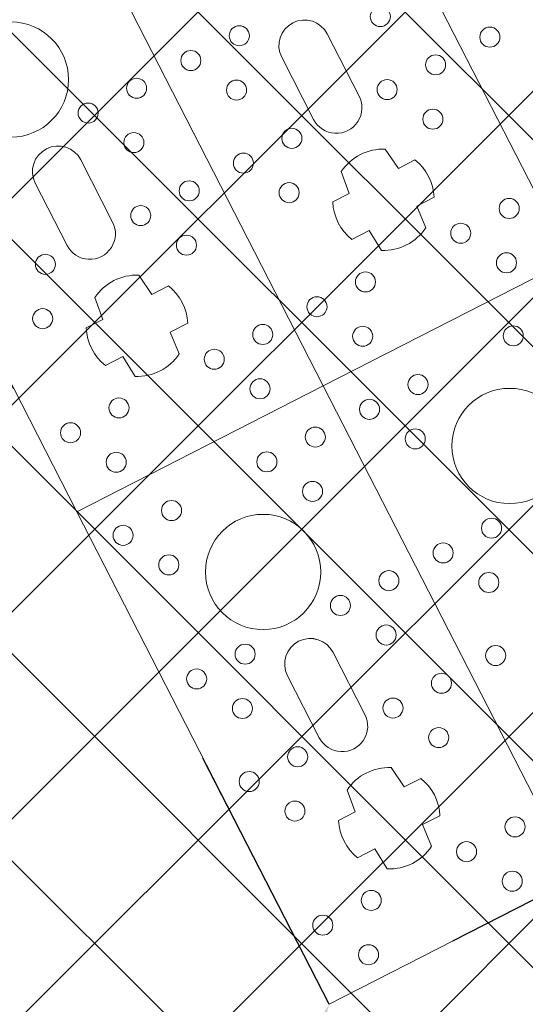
# Model space of a CAD drawing. Header units: metres. Extents: x 7472034 to 8439876, y 5890181 to 5961460.
# Tile 121 of 202: x 8439518 to 8439519.1, y 5890368.36 to 5890370.5. Entities that reach past the tile are written whole.
import ezdxf
from ezdxf import colors
from ezdxf.entities.mleader import LeaderData, LeaderLine
from ezdxf.math import Vec2, Vec3

# ---------------------------------------------------------------- set-up
doc = ezdxf.new("R2010")
doc.units = ezdxf.units.M
doc.header["$MEASUREMENT"] = 0
doc.linetypes.add('$0$L218_500', pattern=[1, 0.5, -0.5])
doc.linetypes.add('ACAD_ISO03W100', pattern=[30, 12, -18])
doc.layers.get('0').update_dxf_attribs({"linetype": 'CONTINUOUS', "lineweight": 5})
doc.layers.get('Defpoints').update_dxf_attribs({"linetype": 'CONTINUOUS'})
for name, color, linetype, lineweight in [('### Krawężnik', 6, 'CONTINUOUS', 35), ('_IS.KD.opis.2', 7, 'CONTINUOUS', 18), ('_IS_kd_krata', 114, 'CONTINUOUS', 30), ('KOLOR-OBIEKT', 21, 'CONTINUOUS', 13), ('ZAG-obrys 018 wymiary', 7, 'CONTINUOUS', 18), ('ZAG-OPIS_020', 7, 'CONTINUOUS', 25)]:
    doc.layers.add(name, color=color, linetype=linetype, lineweight=lineweight)
doc.layers.add('100_rzut_wym_wew', color=7, linetype='CONTINUOUS')
doc.layers.add('_IS.BLOK.KD.doziemne', color=7, linetype='CONTINUOUS')
doc.styles.add('DIM', font='simplex.shx', dxfattribs={"width": 0.8})
doc.styles.add('RS', font='Romans.shx', dxfattribs={"width": 0.7})
doc.dimstyles.new('DIM-WEW_500', dxfattribs={"dimscale": 5, "dimtxt": 18, "dimasz": 10, "dimexe": 4, "dimexo": 8, "dimgap": 5, "dimtad": 1, "dimlfac": 0.01, "dimzin": 9, "dimdsep": 46, "dimtxsty": 'DIM', "dimblk": 'ARCHTICK', "dimcen": 5, "dimclrt": 112, "dimadec": 4, "dimazin": 2, "dimtfac": 4, "dimtmove": 0, "dimatfit": 3, "dimldrblk": 'ARCHTICK', "dimfxl": 0, "dimtolj": 1, "dimlwd": 13, "dimarcsym": 0})
pattern_1 = [(45, (967499.2092647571, -71042.97165620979), (-0.2245064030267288, 0.2245064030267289), []), (135, (967499.2092647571, -71042.97165620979), (-0.2245064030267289, -0.2245064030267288), [])]

# ---------------------------------------------------------------- blocks, each defined once
blk = doc.blocks.new('_Oblique')
at = {"color": 0, "linetype": 'ByBlock', "lineweight": -2}
blk.add_line((-0.5, -0.5), (0.5, 0.5), dxfattribs=at)
blk = doc.blocks.new('*D57')
at = {"layer": 'Defpoints', "color": 0, "linetype": 'Continuous'}
for p in [(8439539.50265294, 5890379.021735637, 7.079631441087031e-07), (8439518.672365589, 5890368.360632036), (8439519.01227277, 5890367.69650152)]:
    blk.add_point(p, dxfattribs=at)
at = {"layer": 'ZAG-obrys 018 wymiary', "color": 0, "linetype": 'Continuous', "lineweight": 13}
blk.add_line((8439539.84256012, 5890378.357605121), (8439519.01227277, 5890367.69650152), dxfattribs=at)
at = {"layer": 'ZAG-obrys 018 wymiary', "color": 0, "linetype": 'Continuous', "lineweight": -2}
for p, q in [((8439539.84256012, 5890378.357605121), (8439540.024801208, 5890378.001531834)), ((8439519.01227277, 5890367.69650152), (8439519.194513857, 5890367.340428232))]:
    blk.add_line(p, q, dxfattribs=at)
at = {"layer": 'ZAG-obrys 018 wymiary', "color": 0, "linetype": 'Continuous', "lineweight": 13, "xscale": 0.3, "yscale": 0.3, "zscale": 0.3}
for p, rotation in [((8439539.84256012, 5890378.357605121), 27.10372084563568), ((8439519.01227277, 5890367.69650152), 207.1037208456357)]:
    blk.add_blockref('_Oblique', p, dxfattribs=dict(at, rotation=rotation))
at = {"layer": 'ZAG-obrys 018 wymiary', "color": 112, "linetype": 'Continuous', "lineweight": 25, "insert": (8439529.154054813, 5890373.561163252), "char_height": 0.8, "attachment_point": 5, "rotation": 27.103720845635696, "style": 'RS'}
blk.add_mtext('\\A1;23.4', dxfattribs=at)
blk = doc.blocks.new('_ArchTick')
at = {"layer": '100_rzut_wym_wew', "color": 0, "linetype": 'Continuous', "const_width": 0.15}
blk.add_lwpolyline([(-0.5, -0.5), (0.5, 0.5)], dxfattribs=at)
blk = doc.blocks.new('A$C1D2679FE')
at = {"layer": 'KOLOR-OBIEKT', "lineweight": 9, "ltscale": 200}
h = blk.add_hatch(dxfattribs=at)
h.set_pattern_fill('ANSI37', color=253, scale=0.1, angle=16)
h.set_pattern_definition([(61, (-7471780.020262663, -5961378.212846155), (-0.2776917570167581, 0.153927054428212), []), (151, (-7471780.020262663, -5961378.212846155), (-0.153927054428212, -0.2776917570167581), [])])
edge = h.paths.add_edge_path()
edge.add_line((196.975401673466, 33.54016214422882), (192.3495923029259, 34.13512154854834))
edge.add_line((192.3495923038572, 34.13512154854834), (187.7176397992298, 34.7308710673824))
edge.add_line((187.7176398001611, 34.7308710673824), (178.5077782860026, 36.15998750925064))
edge.add_line((178.5077782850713, 36.15998750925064), (176.6601969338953, 36.5026140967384))
edge.add_arc((181.3685569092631, 38.18527459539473), 5.000000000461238, 199.6657310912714, 261.1796204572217)
edge.add_line((180.6018702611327, 33.24440507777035), (187.358021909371, 32.19603671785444))
edge.add_line((187.3580219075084, 32.19603671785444), (192.0230219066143, 31.59603671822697))
edge.add_line((192.0230219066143, 31.59603671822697), (196.6880219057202, 30.9960367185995))
edge.add_line((196.6880219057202, 30.9960367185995), (201.9780219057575, 30.48103671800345))
edge.add_line((201.9780219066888, 30.48103671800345), (207.2680219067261, 29.96603671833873))
edge.add_line((207.2680219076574, 29.96603671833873), (216.468021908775, 29.35603671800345))
edge.add_line((216.4680219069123, 29.35603671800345), (221.8830219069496, 29.11103671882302))
edge.add_line((221.8830219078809, 29.11103671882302), (227.2980219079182, 28.86603671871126))
edge.add_line((227.2980219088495, 28.86603671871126), (233.718021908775, 28.60103671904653))
edge.add_line((233.7180219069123, 28.60103671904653), (240.1380219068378, 28.33603671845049))
edge.add_line((240.1380219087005, 28.33603671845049), (245.3280219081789, 28.076036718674))
edge.add_line((245.3280219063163, 28.076036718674), (246.1380219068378, 28.00603671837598))
edge.add_line((246.1380219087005, 28.00603671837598), (248.4280219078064, 27.98603671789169))
edge.add_line((248.4280219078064, 27.98603671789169), (251.4080219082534, 28.33603671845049))
edge.add_line((251.4080219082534, 28.33603671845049), (255.3380219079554, 29.13603671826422))
edge.add_line((255.3380219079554, 29.13603671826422), (258.1480219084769, 30.35603671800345))
edge.add_line((258.1480219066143, 30.35603671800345), (260.6280219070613, 32.076036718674))
edge.add_line((260.6280219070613, 32.076036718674), (262.7080219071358, 34.29603671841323))
edge.add_line((262.7080219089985, 34.29603671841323), (264.3880219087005, 36.826036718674))
edge.add_line((264.3880219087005, 36.826036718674), (265.608021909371, 39.59603671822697))
edge.add_line((265.6080219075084, 39.59603671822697), (266.4080219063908, 42.53603671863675))
edge.add_line((266.4080219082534, 42.53603671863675), (266.6380219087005, 45.60603671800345))
edge.add_line((266.6380219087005, 45.60603671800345), (266.3380219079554, 48.59603671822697))
edge.add_line((266.3380219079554, 48.59603671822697), (265.628021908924, 51.53603671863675))
edge.add_line((265.6280219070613, 51.53603671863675), (264.5280219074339, 54.28603671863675))
edge.add_line((264.5280219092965, 54.28603671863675), (263.3880219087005, 57.11603671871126))
edge.add_line((263.3880219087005, 57.11603671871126), (262.5430219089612, 59.47103671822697))
edge.add_line((262.5430219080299, 59.47103671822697), (261.6980219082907, 61.826036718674))
edge.add_line((261.6980219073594, 61.826036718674), (260.5980219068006, 65.15103671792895))
edge.add_line((260.5980219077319, 65.15103671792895), (259.4980219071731, 68.47603671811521))
edge.add_line((259.4980219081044, 68.47603671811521), (257.3916487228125, 67.77919145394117))
edge.add_line((257.3916487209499, 67.77919145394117), (258.1675714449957, 64.34697791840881))
edge.add_line((258.167571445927, 64.34697791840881), (259.2776264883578, 60.99158426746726))
edge.add_line((259.2776264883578, 60.99158426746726), (260.1334384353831, 58.60645156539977))
edge.add_line((260.1334384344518, 58.60645156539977), (260.9950570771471, 56.20513570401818))
edge.add_line((260.9950570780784, 56.20513570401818), (262.1522789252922, 53.33238322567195))
edge.add_line((262.1522789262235, 53.33238322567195), (263.1827648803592, 50.75616833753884))
edge.add_line((263.1827648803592, 50.75616833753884), (263.8083402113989, 48.16575780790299))
edge.add_line((263.8083402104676, 48.16575780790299), (264.0684198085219, 45.57363114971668))
edge.add_line((264.0684198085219, 45.57363114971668), (263.8734869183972, 42.97170083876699))
edge.add_line((263.8734869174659, 42.97170083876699), (263.1880731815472, 40.45280535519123))
edge.add_line((263.1880731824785, 40.45280535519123), (262.1337886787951, 38.05906103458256))
edge.add_line((262.1337886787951, 38.05906103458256), (260.6936748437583, 35.89031817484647))
edge.add_line((260.6936748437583, 35.89031817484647), (258.9457271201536, 34.02472012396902))
edge.add_line((258.9457271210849, 34.02472012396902), (256.8967191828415, 32.60363397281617))
edge.add_line((256.8967191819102, 32.60363397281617), (254.5645412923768, 31.59108698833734))
edge.add_line((254.5645412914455, 31.59108698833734), (251.0026761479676, 30.86602538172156))
edge.add_line((251.0026761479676, 30.86602538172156), (248.2893446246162, 30.54734550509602))
edge.add_line((248.2893446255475, 30.54734550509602), (246.2595893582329, 30.56507262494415))
edge.add_line((246.2595893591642, 30.56507262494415), (245.5023283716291, 30.63051493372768))
edge.add_line((245.5023283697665, 30.63051493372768), (240.2548571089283, 30.89339403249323))
edge.add_line((240.2548571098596, 30.89339403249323), (233.8236017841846, 31.1588586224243))
edge.add_line((233.8236017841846, 31.1588586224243), (227.4086662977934, 31.42364957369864))
edge.add_line((227.4086662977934, 31.42364957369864), (221.9987299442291, 31.66842047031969))
edge.add_line((221.9987299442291, 31.66842047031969), (217.4544723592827, 31.90290945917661))
edge.add_line((217.4544723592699, 31.90290945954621), (217.0910134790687, 31.92589690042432))
edge.add_line((217.0910134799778, 31.92589689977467), (214.8768218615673, 32.06593639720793))
edge.add_line((214.876821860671, 32.06593639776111), (207.0033997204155, 32.56390146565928))
edge.add_line((207.0033997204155, 32.56390146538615), (202.2260741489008, 33.02899081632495))
edge.add_line((202.2260741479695, 33.02899081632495), (196.975401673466, 33.54016214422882))
blk = doc.blocks.new('*U25')
at = {"lineweight": 5}
for p, q in [((3600.000047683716, 1199.400023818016), (2400, 1199.400023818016)), ((2400, 1199.399999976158), (3600.000047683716, 1199.399999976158)), ((3600, 1199.400023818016), (3600, 599.3999999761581)), ((3600.000047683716, 599.3999999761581), (3600.000047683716, 1199.400023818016)), ((3254.200035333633, 999.4118076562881), (3254.200035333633, 959.2777986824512)), ((3345.251703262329, 957.341433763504), (3345.251703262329, 999.6610986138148)), ((3075.600023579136, 954.9000126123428), (2924.400023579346, 954.9000118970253)), ((3254.200035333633, 959.2777986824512), (3203.997000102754, 953.0974925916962)), ((3395.871898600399, 953.3312980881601), (3345.251703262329, 957.341433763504)), ((2924.400023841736, 843.9000118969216), (3075.600023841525, 843.9000118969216)), ((3203.997000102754, 845.7025312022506), (3254.200035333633, 839.522225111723)), ((3254.200035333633, 839.522225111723), (3254.200035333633, 799.388216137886)), ((3345.251703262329, 841.4585900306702), (3395.871898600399, 845.4687257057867)), ((3345.251703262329, 799.138925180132), (3345.251703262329, 841.4585900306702)), ((3600.000047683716, 599.400023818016), (2400, 599.400023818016)), ((2400, 599.3999999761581), (3600.000047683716, 599.3999999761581)), ((3600, 599.400023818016), (3600, -0.6000000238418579)), ((4800.000047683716, 599.400023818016), (3600, 599.400023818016)), ((3600, 599.3999999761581), (4800.000047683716, 599.3999999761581)), ((3600.000047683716, -0.6000000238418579), (3600.000047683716, 599.400023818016)), ((4800.000047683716, -0.6000000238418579), (4800.000047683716, 599.400023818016)), ((3254.200035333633, 399.4118076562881), (3254.200035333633, 359.2777986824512)), ((3345.251703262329, 357.341433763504), (3345.251703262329, 399.6610986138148)), ((4454.200035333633, 399.4118076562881), (4454.200035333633, 359.2777986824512)), ((4545.251703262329, 357.341433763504), (4545.251703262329, 399.6610986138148)), ((3075.600023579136, 354.9000126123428), (2924.400023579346, 354.9000118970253)), ((3254.200035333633, 359.2777986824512), (3203.997000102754, 353.0974925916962)), ((3395.871898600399, 353.3312980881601), (3345.251703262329, 357.341433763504)), ((4275.600023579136, 354.9000126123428), (4124.400023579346, 354.9000118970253)), ((4454.200035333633, 359.2777986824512), (4403.997000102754, 353.0974925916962)), ((4595.871898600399, 353.3312980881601), (4545.251703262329, 357.341433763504)), ((2924.400023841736, 243.9000118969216), (3075.600023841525, 243.9000118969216)), ((3203.997000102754, 245.7025312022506), (3254.200035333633, 239.5222251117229)), ((3254.200035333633, 239.5222251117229), (3254.200035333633, 199.388216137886)), ((3345.251703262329, 241.4585900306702), (3395.871898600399, 245.4687257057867)), ((3345.251703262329, 199.138925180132), (3345.251703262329, 241.4585900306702)), ((4124.400023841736, 243.9000118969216), (4275.600023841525, 243.9000118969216)), ((4403.997000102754, 245.7025312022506), (4454.200035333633, 239.5222251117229)), ((4454.200035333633, 239.5222251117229), (4454.200035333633, 199.388216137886)), ((4545.251703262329, 241.4585900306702), (4595.871898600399, 245.4687257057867)), ((4545.251703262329, 199.138925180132), (4545.251703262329, 241.4585900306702)), ((2400, -0.6000000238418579), (3600.000047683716, -0.6000000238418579)), ((3600, -0.6000000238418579), (4800.000047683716, -0.6000000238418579))]:
    blk.add_line(p, q, dxfattribs=at)
for centre, radius in [((3090.936357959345, 1265.400011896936), 21.73927789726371), ((3090.936357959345, 1133.400011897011), 21.73927789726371), ((3440.936357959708, 1133.400011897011), 21.7392778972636), ((2943.127355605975, 1074.400011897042), 21.7392778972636), ((3193.127355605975, 1074.400011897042), 21.7392778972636), ((3543.127355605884, 1074.400011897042), 21.7392778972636), ((3090.936357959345, 1015.400011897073), 21.7392778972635), ((3440.936357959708, 1015.400011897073), 21.7392778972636), ((3690.936357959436, 1015.400011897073), 21.73927789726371), ((3900.000023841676, 899.4000118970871), 125), ((2840.936357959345, 783.4000118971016), 21.73927789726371), ((3090.936357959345, 783.4000118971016), 21.73927789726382), ((3440.936357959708, 783.4000118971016), 21.7392778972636), ((3690.936357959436, 783.4000118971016), 21.73927789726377), ((4040.936357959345, 783.4000118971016), 21.73927789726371), ((2943.127355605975, 724.4000118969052), 21.7392778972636), ((3193.127355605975, 724.4000118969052), 21.7392778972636), ((3543.127355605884, 724.4000118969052), 21.7392778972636), ((3793.127355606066, 724.4000118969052), 21.73927789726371), ((4143.127355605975, 724.4000118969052), 21.7392778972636), ((2840.936357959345, 665.4000118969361), 21.73927789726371), ((3090.936357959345, 665.4000118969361), 21.73927789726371), ((3440.936357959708, 665.4000118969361), 21.7392778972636), ((3690.936357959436, 665.4000118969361), 21.73927789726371), ((4040.936357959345, 665.4000118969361), 21.73927789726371), ((4290.936357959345, 665.4000118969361), 21.73927789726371), ((2840.936357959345, 533.4000118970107), 21.7392778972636), ((3090.936357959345, 533.4000118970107), 21.73927789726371), ((3440.936357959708, 533.4000118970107), 21.7392778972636), ((3690.936357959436, 533.4000118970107), 21.7392778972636), ((4040.936357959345, 533.4000118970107), 21.7392778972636), ((4290.936357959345, 533.4000118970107), 21.73927789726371), ((4640.936357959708, 533.4000118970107), 21.7392778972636), ((2943.127355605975, 474.4000118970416), 21.7392778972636), ((3193.127355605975, 474.4000118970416), 21.7392778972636), ((3543.127355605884, 474.4000118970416), 21.7392778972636), ((3793.127355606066, 474.4000118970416), 21.73927789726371), ((4143.127355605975, 474.4000118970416), 21.7392778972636), ((4393.127355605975, 474.4000118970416), 21.7392778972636), ((4743.127355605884, 474.4000118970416), 21.7392778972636), ((2840.936357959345, 415.4000118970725), 21.73927789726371), ((3090.936357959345, 415.4000118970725), 21.7392778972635), ((3440.936357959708, 415.4000118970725), 21.7392778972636), ((3690.936357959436, 415.4000118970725), 21.73927789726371), ((4040.936357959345, 415.4000118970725), 21.73927789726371), ((4290.936357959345, 415.4000118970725), 21.7392778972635), ((4640.936357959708, 415.4000118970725), 21.7392778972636), ((2700.000023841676, 299.4000118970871), 125), ((3900.000023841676, 299.4000118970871), 125), ((3090.936357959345, 183.4000118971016), 21.73927789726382), ((3440.936357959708, 183.4000118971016), 21.7392778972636), ((3690.936357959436, 183.4000118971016), 21.73927789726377), ((4040.936357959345, 183.4000118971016), 21.73927789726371), ((4290.936357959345, 183.4000118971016), 21.73927789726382), ((4640.936357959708, 183.4000118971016), 21.7392778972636), ((3193.127355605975, 124.4000118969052), 21.7392778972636), ((3543.127355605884, 124.4000118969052), 21.7392778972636), ((3793.127355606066, 124.4000118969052), 21.73927789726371), ((4143.127355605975, 124.4000118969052), 21.7392778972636), ((4393.127355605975, 124.4000118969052), 21.7392778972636), ((4743.127355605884, 124.4000118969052), 21.7392778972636), ((3440.936357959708, 65.40001189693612), 21.7392778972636), ((3690.936357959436, 65.40001189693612), 21.73927789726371), ((4040.936357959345, 65.40001189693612), 21.73927789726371), ((4290.936357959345, 65.40001189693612), 21.73927789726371), ((4640.936357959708, 65.40001189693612), 21.7392778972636)]:
    blk.add_circle(centre, radius, dxfattribs=at)
for centre, radius, start, end in [((3300.000023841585, 899.4000118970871), 110, 65.70851514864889, 114.6052205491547), ((2924.400023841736, 899.4000118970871), 55.50000000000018, 90.00000026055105, 270), ((3075.600023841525, 899.4000118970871), 55.50000000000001, 270, 90.00000026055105), ((3300.000023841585, 899.4000118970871), 109.9999999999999, 150.7803558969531, 209.2196441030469), ((3300.000023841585, 899.4000118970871), 110.0000000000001, 330.6407226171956, 29.35927738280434), ((3300.000023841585, 899.4000118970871), 110, 245.3947794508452, 294.2914848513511), ((3300.000023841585, 299.4000118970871), 110, 65.70851514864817, 114.6052205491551), ((4500.000023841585, 299.4000118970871), 110, 65.70851514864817, 114.6052205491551), ((2924.400023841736, 299.4000118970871), 55.50000000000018, 90.00000026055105, 270), ((3075.600023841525, 299.4000118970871), 55.50000000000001, 270, 90.00000026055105), ((3300.000023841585, 299.4000118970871), 109.9999999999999, 150.7803558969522, 209.2196441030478), ((3300.000023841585, 299.4000118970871), 110.0000000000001, 330.6407226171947, 29.35927738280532), ((4124.400023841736, 299.4000118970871), 55.50000000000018, 90.00000026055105, 270), ((4275.600023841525, 299.4000118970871), 55.50000000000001, 270, 90.00000026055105), ((4500.000023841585, 299.4000118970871), 109.9999999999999, 150.7803558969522, 209.2196441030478), ((4500.000023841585, 299.4000118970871), 110.0000000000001, 330.6407226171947, 29.35927738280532), ((3300.000023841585, 299.4000118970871), 110, 245.3947794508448, 294.2914848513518), ((4500.000023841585, 299.4000118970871), 110, 245.3947794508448, 294.2914848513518)]:
    blk.add_arc(centre, radius, start, end, dxfattribs=at)
blk = doc.blocks.new('JPII.KD_aktualizacja rzędnych_20.12.2024')
at = {"linetype": 'ACAD_ISO03W100', "ltscale": 0.05, "elevation": 7.079631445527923e-07}
blk.add_lwpolyline([(8438677.694513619, 5890679.101824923), (8438679.881406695, 5890674.828945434), (8438659.051119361, 5890664.167841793), (8438656.86422629, 5890668.44072127), (8438677.694513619, 5890679.101824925)], dxfattribs=at)
at = {"layer": '_IS_kd_krata', "color": 124, "xscale": 0.001, "yscale": 0.001, "zscale": 0.001, "rotation": 297.1037209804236}
blk.add_blockref('*U25', (8438656.864760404, 5890668.440994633, 7.079631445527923e-07), dxfattribs=at)
at = {"layer": '_IS.KD.opis.2', "color": 0}
ml = blk.add_multileader_mtext('Standard', dxfattribs=at)
ml.set_content('Y=8438656,8642\\PX=5890668,4407', style='RS')
ml.set_leader_properties()
ml.build(insert=Vec2(0, 0))
ml.multileader.update_dxf_attribs({"text_left_attachment_type": 2, "text_right_attachment_type": 2, "dogleg_length": 2.433335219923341, "arrow_head_size": 0.25})
ctx = ml.context
ctx.base_point, ctx.char_height, ctx.arrow_head_size, ctx.landing_gap_size, ctx.plane_origin = Vec3(8438648.039896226, 5890663.962814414, 7.079631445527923e-07), 0.75, 0.25, 0.3, Vec3(8438646.93276739, 5890660.224803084, 7.079631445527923e-07)
ctx.left_attachment, ctx.right_attachment, ctx.text_align_type = 2, 2, 1
notes = []
notes.append((ctx, [(0, (1, 1, 0), (8438655.687421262, 5890663.962814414, 7.079631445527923e-07), (-1, 0), 0.2975250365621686, [(0, [(8438656.864226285, 5890668.440721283, 7.079631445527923e-07)], 0, [])])]))
ctx.mtext.insert, ctx.mtext.width, ctx.mtext.alignment, ctx.mtext.flow_direction = Vec3(8438651.714896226, 5890665.034242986, 7.079631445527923e-07), 13.59604729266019, 2, 5
ml = blk.add_multileader_mtext('Standard', dxfattribs=at)
ml.set_content('Y=8438659,0511\\PX=5890664,1678', style='RS')
ml.set_leader_properties()
ml.build(insert=Vec2(0, 0))
ml.multileader.update_dxf_attribs({"text_left_attachment_type": 2, "text_right_attachment_type": 2, "dogleg_length": 2.433335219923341, "arrow_head_size": 0.25})
ctx = ml.context
ctx.base_point, ctx.char_height, ctx.arrow_head_size, ctx.landing_gap_size, ctx.plane_origin = Vec3(8438647.961724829, 5890656.229269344, 7.079631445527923e-07), 0.75, 0.25, 0.3, Vec3(8438660.956127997, 5890664.400565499, 7.079631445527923e-07)
ctx.left_attachment, ctx.right_attachment, ctx.text_align_type = 2, 2, 1
notes.append((ctx, [(0, (1, 1, 0), (8438655.634085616, 5890656.229269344, 7.079631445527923e-07), (-1, 0), 0.3223607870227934, [(0, [(8438659.051119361, 5890664.167841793, 7.079631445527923e-07)], 0, [])])]))
ctx.mtext.insert, ctx.mtext.width, ctx.mtext.alignment, ctx.mtext.flow_direction = Vec3(8438651.63672483, 5890657.300697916, 7.079631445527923e-07), 13.59604729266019, 2, 5
for ctx, leaders in notes:
    for number, flags, end, landing, length, lines in leaders:
        leader = LeaderData()
        leader.index, (leader.has_last_leader_line, leader.has_dogleg_vector, leader.attachment_direction) = number, flags
        leader.last_leader_point, leader.dogleg_vector, leader.dogleg_length = Vec3(end), Vec3(landing), length
        for number, points, colour, breaks in lines:
            line = LeaderLine()
            line.index, line.vertices, line.color, line.breaks = number, Vec3.list(points), colors.encode_raw_color(colour), breaks
            leader.lines.append(line)
        ctx.leaders.append(leader)

msp = doc.modelspace()

# ---------------------------------------------------------------- hatches: boundary and pattern name
at = {"layer": 'KOLOR-OBIEKT', "lineweight": 9}
h = msp.add_hatch(dxfattribs=at)
h.set_pattern_fill('ANSI37', color=73, scale=0.1)
h.set_pattern_definition(pattern_1)
edge = h.paths.add_edge_path()
edge.add_arc((8439443.60123986, 5890379.17988472), 6.652831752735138, 296.7043321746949, 335.0331150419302)
edge.add_arc((8439476.194075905, 5890367.917634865), 27.87464989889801, 155.1393615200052, 162.3446315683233, ccw=False)
edge.add_arc((8439457.399943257, 5890376.211109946), 7.345078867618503, 127.98309878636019, 152.2023641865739, ccw=False)
edge.add_arc((8439457.741930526, 5890376.488713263), 7.349948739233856, 107.1989600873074, 131.4182254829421, ccw=False)
edge.add_line((8439455.568618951, 5890383.509999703), (8439473.898437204, 5890392.710084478))
edge.add_arc((8439481.742870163, 5890376.384611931), 18.11232128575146, 99.26977735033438, 115.6644084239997, ccw=False)
edge.add_line((8439478.825278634, 5890394.260401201), (8439481.377171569, 5890394.321440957))
edge.add_arc((8439482.909595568, 5890377.390082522), 17.00056533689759, 88.22393661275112, 95.17163768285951, ccw=False)
edge.add_arc((8439482.561499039, 5890405.235869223), 10.88860248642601, 274.6092070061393, 298.9976789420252)
edge.add_arc((8443006.923870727, 5883371.657126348), 7856.29059094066, 116.59181359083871, 116.61107962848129, ccw=False)
edge.add_arc((8439465.895823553, 5890431.340313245), 42.15757971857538, 305.2087751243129, 306.7865132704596)
edge.add_arc((8439488.80074795, 5890400.283338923), 3.577668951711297, 310.8590814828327, 340.7280968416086)
edge.add_line((8439492.177934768, 5890399.102523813), (8439493.275267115, 5890403.980640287))
edge.add_line((8439493.275267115, 5890403.980640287), (8439502.266345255, 5890408.28072203))
edge.add_line((8439502.266345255, 5890408.28072203), (8439504.844191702, 5890407.694009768))
edge.add_line((8439504.844191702, 5890407.694009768), (8439506.125281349, 5890405.329609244))
edge.add_arc((8439507.019670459, 5890405.776898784), 0.9999999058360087, 206.5699188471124, 283.6833393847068)
edge.add_line((8439507.256226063, 5890404.805280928), (8439511.624560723, 5890406.970734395))
edge.add_line((8439511.624560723, 5890406.970734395), (8439511.39896348, 5890407.420225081))
edge.add_line((8439511.39896348, 5890407.420225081), (8439510.561982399, 5890407.017405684))
edge.add_line((8439510.561982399, 5890407.017405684), (8439509.330427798, 5890409.481424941))
edge.add_line((8439509.330427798, 5890409.481424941), (8439512.635426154, 5890411.138401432))
edge.add_line((8439512.635426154, 5890411.138401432), (8439512.638568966, 5890411.136467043))
edge.add_line((8439512.638568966, 5890411.136467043), (8439515.998443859, 5890412.829496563))
edge.add_line((8439515.998443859, 5890412.829496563), (8439517.239018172, 5890410.325621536))
edge.add_line((8439517.239018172, 5890410.325621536), (8439513.919446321, 5890408.633274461))
edge.add_line((8439513.919446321, 5890408.633274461), (8439514.091312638, 5890408.235941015))
edge.add_line((8439514.091312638, 5890408.235941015), (8439518.839102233, 5890410.604261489))
edge.add_line((8439518.839102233, 5890410.604261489), (8439518.585943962, 5890412.843737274))
edge.add_line((8439518.585943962, 5890412.843737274), (8439518.274555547, 5890413.628049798))
edge.add_line((8439518.274555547, 5890413.628049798), (8439517.839658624, 5890414.494365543))
edge.add_line((8439517.839658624, 5890414.494365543), (8439524.310164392, 5890417.742607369))
edge.add_line((8439524.310164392, 5890417.742607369), (8439525.122207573, 5890416.124990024))
edge.add_line((8439525.122207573, 5890416.124990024), (8439526.840645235, 5890414.670893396))
edge.add_line((8439526.840645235, 5890414.670893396), (8439527.244697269, 5890414.489695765))
edge.add_arc((8439552.769967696, 5890317.570311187), 100.2242811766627, 102.79246926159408, 104.75471345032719, ccw=False)
edge.add_arc((8439529.321881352, 5890420.105147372), 4.960037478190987, 284.6730648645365, 320.3902958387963)
edge.add_arc((8435016.013859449, 5889290.11735932), 4655.555010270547, 14.00691021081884, 14.04831962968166)
edge.add_line((8439532.327549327, 5890420.207226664), (8439525.877549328, 5890423.127226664))
edge.add_line((8439525.877549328, 5890423.127226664), (8439431.028022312, 5890376.803268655))
edge.add_line((8439431.028022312, 5890376.803268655), (8439435.479127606, 5890375.417226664))
edge.add_line((8439435.479127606, 5890375.417226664), (8439446.590932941, 5890373.236661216))
edge = h.paths.add_edge_path()
edge.add_arc((8439530.228804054, 5890405.916425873), 3.001836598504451, 99.44813666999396, 208.2631515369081)
edge.add_line((8439527.5848402, 5890404.494990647), (8439533.209264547, 5890393.206690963))
edge.add_line((8439533.209264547, 5890393.206690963), (8439519.17443581, 5890386.185049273))
edge.add_line((8439519.17443581, 5890386.185049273), (8439523.57812012, 5890377.411604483))
edge.add_line((8439523.57812012, 5890377.411604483), (8439517.455507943, 5890374.324033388))
edge.add_line((8439517.455507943, 5890374.324033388), (8439517.445860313, 5890374.319191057))
edge.add_line((8439517.445860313, 5890374.319191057), (8439517.33905848, 5890374.265585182))
edge.add_line((8439517.33905848, 5890374.265585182), (8439516.815779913, 5890375.308140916))
edge.add_line((8439516.815779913, 5890375.308140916), (8439511.370501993, 5890372.574998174))
edge.add_line((8439511.370501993, 5890372.574998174), (8439511.888417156, 5890371.529804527))
edge.add_line((8439511.888417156, 5890371.529804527), (8439506.425671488, 5890368.787948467))
edge.add_line((8439506.425671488, 5890368.787948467), (8439505.890341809, 5890369.841556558))
edge.add_line((8439505.890341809, 5890369.841556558), (8439505.8884594, 5890369.869391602))
edge.add_line((8439505.8884594, 5890369.869391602), (8439500.283276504, 5890366.97762632))
edge.add_line((8439500.283276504, 5890366.97762632), (8439519.478066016, 5890366.160130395))
edge.add_line((8439519.478066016, 5890366.160130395), (8439542.767549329, 5890378.417226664))
edge.add_line((8439542.767549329, 5890378.417226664), (8439538.675788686, 5890394.802262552))
edge.add_line((8439538.675788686, 5890394.802262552), (8439537.066416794, 5890401.238139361))
edge.add_line((8439537.066416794, 5890401.238139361), (8439535.557306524, 5890407.69906358))
edge.add_arc((8439531.145391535, 5890400.872499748), 8.128158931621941, 57.12596579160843, 99.98506404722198)
edge = h.paths.add_edge_path()
edge.add_line((8439470.194509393, 5890384.137651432), (8439461.355169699, 5890379.697090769))
edge.add_line((8439461.355169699, 5890379.697090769), (8439460.080861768, 5890379.068371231))
edge.add_line((8439460.080861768, 5890379.068371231), (8439457.869254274, 5890377.642639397))
edge.add_arc((8439460.609507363, 5890373.444653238), 5.013190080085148, 123.1346622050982, 204.022759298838)
edge.add_line((8439456.030540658, 5890371.403786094), (8439459.447549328, 5890370.707226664))
edge.add_line((8439459.447549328, 5890370.707226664), (8439480.497107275, 5890367.736747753))
edge.add_line((8439480.497107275, 5890367.736747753), (8439497.963342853, 5890367.082590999))
edge.add_line((8439497.963342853, 5890367.082590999), (8439496.62020549, 5890369.722641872))
edge.add_line((8439496.62020549, 5890369.722641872), (8439494.91788047, 5890373.087302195))
edge.add_arc((8439489.468037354, 5890366.363615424), 8.654984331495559, 50.97371617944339, 58.22889977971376)
edge.add_line((8439494.025120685, 5890373.721722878), (8439490.036071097, 5890376.575637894))
edge.add_line((8439490.036071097, 5890376.575637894), (8439489.954459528, 5890375.592465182))
edge.add_line((8439489.954459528, 5890375.592465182), (8439490.917133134, 5890375.538648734))
edge.add_line((8439490.917133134, 5890375.538648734), (8439490.678913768, 5890371.956837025))
edge.add_line((8439490.678913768, 5890371.956837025), (8439482.55041443, 5890372.440399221))
edge.add_line((8439482.55041443, 5890372.440399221), (8439482.851718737, 5890376.020734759))
edge.add_line((8439482.851718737, 5890376.020734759), (8439487.354100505, 5890375.749064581))
edge.add_line((8439487.354100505, 5890375.749064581), (8439487.521080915, 5890378.34061919))
edge.add_line((8439487.521080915, 5890378.34061919), (8439481.803471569, 5890382.401025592))
edge.add_arc((8439487.942466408, 5890392.088814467), 11.46911116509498, 231.6002274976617, 237.6382272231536, ccw=False)
edge.add_line((8439480.818489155, 5890383.100518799), (8439480.351152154, 5890383.41057529))
edge.add_line((8439480.351152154, 5890383.41057529), (8439479.210044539, 5890382.939428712))
edge.add_line((8439479.210044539, 5890382.939428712), (8439480.412913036, 5890383.399613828))
edge.add_arc((8439474.682487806, 5890375.167564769), 10.03017472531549, 55.15777404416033, 116.5800473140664)
h.paths.add_polyline_path([(8439461.898919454, 5890370.792156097), (8439462.257176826, 5890373.552492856)], flags=16)
h = msp.add_hatch(dxfattribs=at)
h.set_pattern_fill('ANSI37', color=253, scale=0.1)
h.set_pattern_definition(pattern_1)
edge = h.paths.add_edge_path()
edge.add_arc((8439529.163071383, 5890420.279666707), 5.193757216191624, 276.50229096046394, 320.0240354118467, ccw=False)
edge.add_line((8439529.751227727, 5890415.119319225), (8439525.812744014, 5890414.153171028))
edge.add_line((8439525.812744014, 5890414.153171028), (8439519.208160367, 5890410.804184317))
edge.add_line((8439519.208160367, 5890410.804184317), (8439517.988028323, 5890410.126512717))
edge.add_line((8439517.988028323, 5890410.126512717), (8439514.091312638, 5890408.235941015))
edge.add_line((8439514.091312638, 5890408.235941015), (8439511.613697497, 5890406.992378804))
edge.add_line((8439511.613697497, 5890406.992378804), (8439509.258949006, 5890405.810485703))
edge.add_line((8439509.258949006, 5890405.810485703), (8439507.371756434, 5890404.83508177))
edge.add_arc((8439506.940777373, 5890405.737469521), 1.000023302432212, 206.5712342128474, 295.5290722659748, ccw=False)
edge.add_line((8439506.046377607, 5890405.290148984), (8439504.844186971, 5890407.693988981))
edge.add_line((8439504.844186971, 5890407.693988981), (8439502.261629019, 5890408.281795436))
edge.add_line((8439502.261629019, 5890408.281795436), (8439499.350132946, 5890407.011538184))
edge.add_line((8439499.350132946, 5890407.011538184), (8439493.30510976, 5890403.995621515))
edge.add_line((8439493.30510976, 5890403.995621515), (8439492.177918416, 5890399.102451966))
edge.add_arc((8439488.801253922, 5890400.282879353), 3.577047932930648, 293.05521913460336, 340.73119789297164, ccw=False)
edge.add_line((8439490.202090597, 5890396.991537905), (8439487.801423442, 5890395.78932472))
edge.add_arc((8439482.51122255, 5890404.317896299), 10.03607286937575, 278.1216072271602, 301.8109775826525, ccw=False)
edge.add_line((8439483.9290645, 5890394.382480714), (8439478.825278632, 5890394.260401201))
edge.add_arc((8439481.742870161, 5890376.384611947), 18.11232126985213, 99.26977735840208, 115.6644084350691)
edge.add_line((8439473.898437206, 5890392.710084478), (8439455.537130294, 5890383.494194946))
edge.add_arc((8439458.368862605, 5890375.380272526), 8.593860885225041, 109.2388197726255, 150.5606865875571)
edge.add_line((8439450.884668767, 5890379.604167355), (8439456.921008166, 5890377.849276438))
edge.add_line((8439456.921008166, 5890377.849276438), (8439458.055979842, 5890377.519316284))
edge.add_arc((8439462.056345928, 5890374.376166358), 5.087466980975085, 112.4172144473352, 141.842727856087, ccw=False)
edge.add_line((8439460.116249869, 5890379.079181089), (8439470.201913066, 5890384.141371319))
edge.add_arc((8439474.670732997, 5890375.058466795), 10.12272227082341, 52.60385305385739, 116.19734301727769, ccw=False)
edge.add_line((8439480.818489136, 5890383.100518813), (8439494.035062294, 5890373.735722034))
edge.add_arc((8439499.404929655, 5890380.165137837), 8.376924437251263, 230.1312663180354, 239.1071883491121)
edge.add_arc((8439492.046879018, 5890368.073539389), 5.778072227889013, 28.405105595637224, 58.05675779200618, ccw=False)
edge.add_line((8439497.129307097, 5890370.822183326), (8439498.920012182, 5890367.249241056))
edge.add_line((8439498.920012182, 5890367.249241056), (8439502.137476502, 5890368.864147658))
edge.add_line((8439502.137476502, 5890368.864147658), (8439500.881438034, 5890371.366619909))
edge.add_arc((8439501.41146424, 5890371.651481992), 0.6017260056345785, 32.69127385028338, 208.2557647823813, ccw=False)
edge.add_line((8439501.917872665, 5890371.97648152), (8439503.213570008, 5890369.395299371))
edge.add_line((8439503.213570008, 5890369.395299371), (8439521.788261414, 5890378.745992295))
edge.add_line((8439521.788261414, 5890378.745992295), (8439512.863585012, 5890396.520876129))
edge.add_arc((8439515.497668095, 5890397.863594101), 2.956566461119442, 115.92003145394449, 207.0101116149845, ccw=False)
edge.add_line((8439514.20530482, 5890400.522744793), (8439524.043376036, 5890405.489377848))
edge.add_line((8439524.043376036, 5890405.489377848), (8439526.586557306, 5890407.103247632))
edge.add_line((8439526.586557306, 5890407.103247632), (8439529.129738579, 5890408.717117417))
edge.add_arc((8439531.212438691, 5890401.016589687), 7.97720296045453, 58.08019787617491, 105.13424418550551, ccw=False)
edge.add_line((8439535.43023892, 5890407.787551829), (8439533.14312037, 5890416.942853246))
edge = h.paths.add_edge_path(flags=16)
edge.add_line((8439502.061371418, 5890393.458260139), (8439496.04637926, 5890390.43770596))
edge.add_arc((8439496.464019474, 5890389.751908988), 0.8029575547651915, 121.3407965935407, 301.694103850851)
edge.add_line((8439496.8858806, 5890389.068700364), (8439502.900872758, 5890392.089254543))
edge.add_arc((8439502.27990767, 5890392.650368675), 0.83692694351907, 317.898520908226, 465.1363795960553)
edge = h.paths.add_edge_path(flags=16)
edge.add_line((8439505.00109902, 5890384.089630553), (8439500.444638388, 5890381.798632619))
edge.add_arc((8439500.084983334, 5890382.51322949), 0.8000002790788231, 116.620304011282, 296.7160130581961, ccw=False)
edge.add_line((8439499.72652247, 5890383.228426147), (8439504.283989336, 5890385.517420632))
edge.add_arc((8439504.642916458, 5890384.80371257), 0.7988791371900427, -63.361719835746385, 116.69803695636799, ccw=False)
at = {"layer": 'KOLOR-OBIEKT', "lineweight": 9, "ltscale": 200}
h = msp.add_hatch(dxfattribs=at)
h.set_pattern_fill('ANSI37', color=231, scale=0.1)
h.set_pattern_definition([(45, (967499.202946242, -71042.94610979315), (-0.2245064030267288, 0.2245064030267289), []), (135, (967499.202946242, -71042.94610979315), (-0.2245064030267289, -0.2245064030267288), [])])
edge = h.paths.add_edge_path()
edge.add_line((8439512.863585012, 5890396.520876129), (8439521.788261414, 5890378.745992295))
edge.add_line((8439521.788261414, 5890378.745992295), (8439503.213570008, 5890369.395299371))
edge.add_line((8439503.213570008, 5890369.395299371), (8439501.917872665, 5890371.97648152))
edge.add_arc((8439501.411425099, 5890371.65154851), 0.6017230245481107, 32.6839302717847, 208.2631083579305)
edge.add_line((8439500.881438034, 5890371.366619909), (8439502.137476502, 5890368.864147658))
edge.add_line((8439502.137476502, 5890368.864147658), (8439498.920012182, 5890367.249241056))
edge.add_line((8439498.920012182, 5890367.249241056), (8439497.129307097, 5890370.822183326))
edge.add_line((8439497.129307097, 5890370.822183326), (8439495.555644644, 5890372.655868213))
edge.add_line((8439495.555644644, 5890372.655868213), (8439494.901445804, 5890373.120452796))
edge.add_line((8439494.901445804, 5890373.120452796), (8439497.963342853, 5890367.082590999))
edge.add_line((8439497.963342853, 5890367.082590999), (8439500.283276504, 5890366.97762632))
edge.add_line((8439500.283276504, 5890366.97762632), (8439505.893878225, 5890369.872187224))
edge.add_line((8439505.893878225, 5890369.872187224), (8439506.425671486, 5890368.787948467))
edge.add_line((8439506.425671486, 5890368.787948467), (8439511.888417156, 5890371.529804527))
edge.add_line((8439511.888417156, 5890371.529804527), (8439511.370501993, 5890372.574998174))
edge.add_line((8439511.370501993, 5890372.574998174), (8439516.815852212, 5890375.308177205))
edge.add_line((8439516.815852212, 5890375.308177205), (8439517.338986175, 5890374.26554889))
edge.add_line((8439517.338986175, 5890374.26554889), (8439523.580028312, 5890377.407811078))
edge.add_line((8439523.580028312, 5890377.407811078), (8439519.172527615, 5890386.188842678))
edge.add_line((8439519.172527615, 5890386.188842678), (8439530.098737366, 5890391.695090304))
edge.add_line((8439530.098737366, 5890391.695090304), (8439523.347480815, 5890405.140094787))
edge.add_line((8439523.347480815, 5890405.140094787), (8439514.198986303, 5890400.548291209))
edge.add_arc((8439515.544616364, 5890397.867007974), 3.00000000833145, 116.6502652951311, 206.6609883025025)
h.paths.add_polyline_path([(8439514.64326723, 5890399.651613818), (8439522.901414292, 5890403.796535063), (8439528.750976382, 5890392.142141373), (8439520.49282829, 5890387.997219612)], flags=16)

# ---------------------------------------------------------------- linework, layer by layer
at = {"linetype": 'ACAD_ISO03W100', "ltscale": 0.05, "elevation": 7.079631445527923e-07}
msp.add_lwpolyline([(8439537.315759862, 5890383.29461513), (8439539.502652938, 5890379.02173564), (8439518.672365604, 5890368.360632), (8439516.485472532, 5890372.633511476), (8439537.315759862, 5890383.294615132)], dxfattribs=at)

# ---------------------------------------------------------------- block references
at = {"layer": '### Krawężnik', "color": 1, "linetype": 'Continuous', "lineweight": 60, "ltscale": 0.2}
msp.add_blockref('A$C1D2679FE', (8439279.223208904, 5890335.266736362), dxfattribs=at)
at = {"layer": '_IS.BLOK.KD.doziemne', "linetype": '$0$L218_500'}
msp.add_blockref('JPII.KD_aktualizacja rzędnych_20.12.2024', (859.6212462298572, -295.8072097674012), dxfattribs=at)
at = {"layer": '_IS_kd_krata', "color": 124, "xscale": 0.001, "yscale": 0.001, "zscale": 0.001, "rotation": 297.1037209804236}
msp.add_blockref('*U25', (8439516.486006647, 5890372.63378484, 7.079631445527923e-07), dxfattribs=at)

# ---------------------------------------------------------------- dimensions: what is measured, and where the dimension line sits
at = {"layer": 'ZAG-obrys 018 wymiary', "linetype": 'Continuous', "lineweight": 25}
dim = msp.add_aligned_dim(p1=(8439539.50265294, 5890379.021735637, 7.079631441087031e-07), p2=(8439518.672365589, 5890368.360632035), distance=0.7460604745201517, dimstyle='DIM-WEW_500', override={"dimscale": 0.1, "dimtxt": 8, "dimasz": 3, "dimgap": 2, "dimlfac": 1, "dimtxsty": 'RS', "dimblk1": 'Oblique', "dimblk2": 'Oblique', "dimsah": 1, "dimfxl": 50, "dimfxlon": 1}, dxfattribs=at)
dim.commit()
dim.dimension.update_dxf_attribs({"geometry": '*D57', "text_midpoint": (8439529.154054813, 5890373.561163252)})

# ---------------------------------------------------------------- leaders
at = {"layer": 'ZAG-OPIS_020', "lineweight": 25}
ml = msp.add_multileader_mtext('Standard', dxfattribs=at)
ml.set_content('{\\Fsimplex|c0;\\C0;.\\P\\pxi-3,l4,qc,t4;\\A1;\\Fromans|c238;\\C256;proj.^Izłącze kablowe\\Pwg odr. opracowania\\P\\pi0,l0,q*,tz;\\A0;\\Fsimplex|c0;\\C0;PGE Dystrybucja S.A.}', color=256, style='RS')
ml.set_leader_properties()
ml.build(insert=Vec2(0, 0))
ml.multileader.update_dxf_attribs({"text_left_attachment_type": 2, "text_right_attachment_type": 2, "dogleg_length": 0.2, "arrow_head_size": 0.25})
ctx = ml.context
ctx.base_point, ctx.char_height, ctx.arrow_head_size, ctx.landing_gap_size, ctx.plane_origin = Vec3(8439527.549327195, 5890362.353265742), 0.75, 0.25, 0.1, Vec3(8439518.527692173, 5890374.960863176)
ctx.left_attachment, ctx.right_attachment, ctx.text_align_type = 2, 2, 1
notes = []
notes.append((ctx, [(0, (1, 1, 0), (8439526.746282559, 5890362.353265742), (1, 0), 0.8030446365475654, [(3, [(8439524.373133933, 5890368.751281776)], 0, [])])]))
ctx.mtext.insert, ctx.mtext.width, ctx.mtext.defined_height, ctx.mtext.alignment, ctx.mtext.flow_direction = Vec3(8439531.836827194, 5890364.728265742), 47.72110744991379, 9.994549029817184, 2, 5
for ctx, leaders in notes:
    for number, flags, end, landing, length, lines in leaders:
        leader = LeaderData()
        leader.index, (leader.has_last_leader_line, leader.has_dogleg_vector, leader.attachment_direction) = number, flags
        leader.last_leader_point, leader.dogleg_vector, leader.dogleg_length = Vec3(end), Vec3(landing), length
        for number, points, colour, breaks in lines:
            line = LeaderLine()
            line.index, line.vertices, line.color, line.breaks = number, Vec3.list(points), colors.encode_raw_color(colour), breaks
            leader.lines.append(line)
        ctx.leaders.append(leader)

doc.saveas('drawing.dxf')
